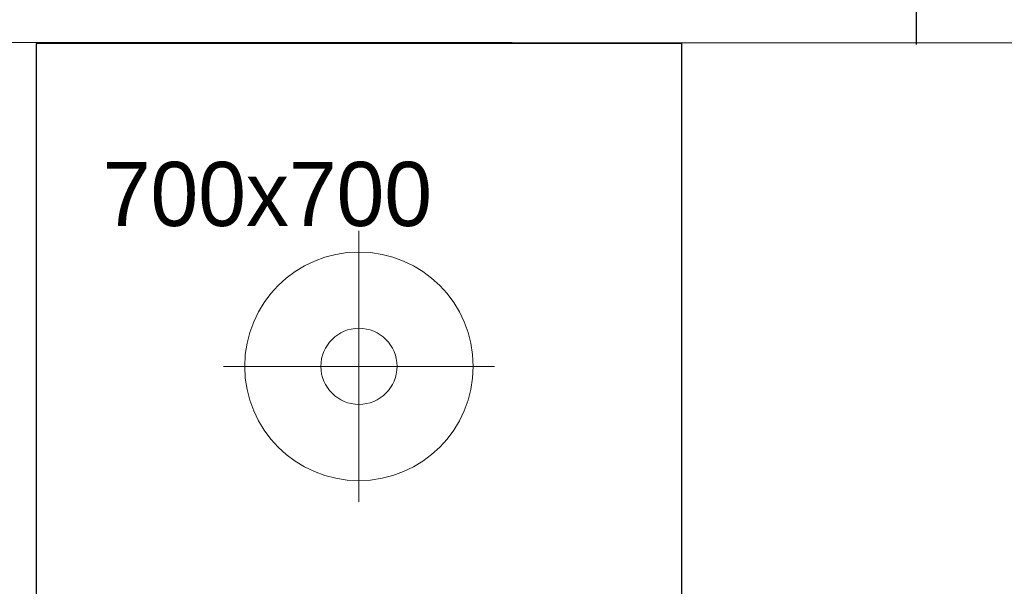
# Model space of a CAD drawing. Header units: millimetres. Extents: x 45699 to 251499, y 244 to 86446.
# Tile 10 of 240: x 54703 to 55770, y 34593 to 35207. Entities that reach past the tile are written whole.
import ezdxf

# ---------------------------------------------------------------- set-up
doc = ezdxf.new("R2010")
doc.units = ezdxf.units.MM
doc.header["$LTSCALE"] = 400
for name, color, linetype in [('inr', 4, 'Continuous'), ('plat', 5, 'Continuous'), ('verlichting', 2, 'Continuous')]:
    doc.layers.add(name, color=color, linetype=linetype)
doc.styles.add('s100', font='stylu.ttf', dxfattribs={"height": 100})

# ---------------------------------------------------------------- blocks, each defined once
blk = doc.blocks.new('lamp02')
at = {"layer": 'verlichting', "lineweight": 0}
for q in [(0, 555.36), (555.36, 0), (0, -555.36), (-555.36, 0)]:
    blk.add_line((0, 0), q, dxfattribs=at)
for radius in [468, 156]:
    blk.add_circle((0, 0), radius, dxfattribs=at)

msp = doc.modelspace()

# ---------------------------------------------------------------- linework, layer by layer
at = {"layer": 'inr'}
for p, q in [((55674.4, 35880), (55674.4, 35180)), ((58074.4, 35180), (53274.4, 35183.1))]:
    msp.add_line(p, q, dxfattribs=at)
msp.add_lwpolyline([(54720.6, 35181.3), (54720.6, 34481.3), (55420.6, 34481.3), (55420.6, 35181.3)], close=True, dxfattribs=at)

# ---------------------------------------------------------------- block references
at = {"layer": 'verlichting', "lineweight": 0, "xscale": -0.2646576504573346, "yscale": 0.2646576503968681, "zscale": 0.2646576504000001, "rotation": 90.00018926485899}
msp.add_blockref('lamp02', (55070.6, 34831.3), dxfattribs=at)

# ---------------------------------------------------------------- texts
at = {"layer": 'plat', "style": 's100'}
msp.add_text('700x700', height=69.56, dxfattribs=at).set_placement((54792.9, 34983.4))

doc.saveas('drawing.dxf')
